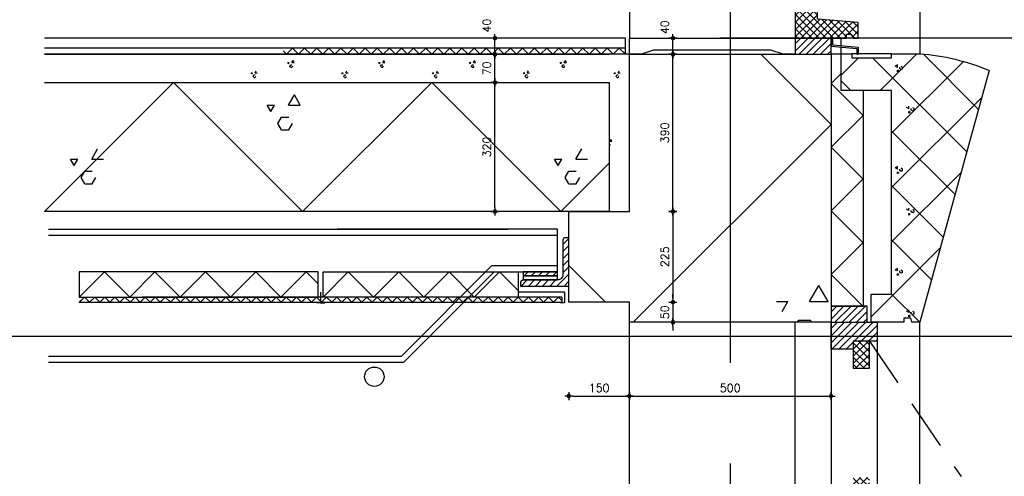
# Model space of a CAD drawing. Extents: x -152209 to 159908, y 32091 to 111955.
# Tile 50 of 59: x 127066 to 129507, y 59622 to 60756. Entities that reach past the tile are written whole.
import ezdxf
from ezdxf.enums import TextEntityAlignment as Align

# ---------------------------------------------------------------- set-up
doc = ezdxf.new("R2010")
doc.units = 0
doc.header["$LTSCALE"] = 1000
doc.header["$MEASUREMENT"] = 0
doc.header["$PDSIZE"] = 1
doc.linetypes.add('XDETV20$0$CENTER', pattern=[2, 1.25, -0.25, 0.25, -0.25])
doc.linetypes.add('XDETV20$0$HIDDEN2', pattern=[0.1875, 0.125, -0.0625])
doc.layers.get('0').update_dxf_attribs({"linetype": 'CONTINUOUS'})
doc.layers.get('DEFPOINTS').update_dxf_attribs({"linetype": 'CONTINUOUS'})
for name, color, linetype in [('BIB', 7, 'CONTINUOUS'), ('STEEN-AZ', 3, 'CONTINUOUS'), ('XDETV20$0$ALGEM-ARC', 15, 'CONTINUOUS'), ('XDETV20$0$ALUM-AZ', 15, 'CONTINUOUS'), ('XDETV20$0$ALUM-DRS', 4, 'CONTINUOUS'), ('XDETV20$0$BETON-ARC', 15, 'CONTINUOUS'), ('XDETV20$0$BETON-AZ', 3, 'CONTINUOUS'), ('XDETV20$0$BETON-DRS', 7, 'CONTINUOUS'), ('XDETV20$0$BIB', 7, 'CONTINUOUS'), ('XDETV20$0$DIMMTP', 1, 'CONTINUOUS'), ('XDETV20$0$HOUT-ARC', 15, 'CONTINUOUS'), ('XDETV20$0$HOUT-DRS', 4, 'CONTINUOUS'), ('XDETV20$0$ISOL-ALG', 3, 'CONTINUOUS'), ('XDETV20$0$ISOL-ARC', 15, 'CONTINUOUS'), ('XDETV20$0$KUNST-DRS', 4, 'CONTINUOUS'), ('XDETV20$0$STAAL-ARC', 15, 'CONTINUOUS'), ('XDETV20$0$STAAL-AZ', 3, 'CONTINUOUS'), ('XDETV20$0$STAAL-DRS', 4, 'CONTINUOUS'), ('XDETV20$0$STEEN-AZ', 3, 'CONTINUOUS'), ('XDETV20$0$STEEN-DRS', 7, 'CONTINUOUS'), ('XDETV20$0$STRAMIEN', 1, 'XDETV20$0$CENTER')]:
    doc.layers.add(name, color=color, linetype=linetype)
doc.styles.get("Standard").update_dxf_attribs({"font": 'simplex'})
doc.styles.add('XDETV20$0$STANDARD', font='simplex')
doc.dimstyles.get("Standard").update_dxf_attribs({"dimtxt": 0.18, "dimasz": 0.18, "dimexe": 0.18, "dimexo": 0.0625, "dimgap": 0.09, "dimtad": 0, "dimtih": 1, "dimtoh": 1, "dimdec": 4, "dimzin": 0, "dimdsep": 46, "dimtxsty": 'Standard', "dimcen": 0.09, "dimadec": 0, "dimazin": 0, "dimtfac": 1, "dimtdec": 4, "dimtofl": 0, "dimtmove": 0, "dimatfit": 3, "dimfxl": 0, "dimtolj": 1, "dimtzin": 0, "dimarcsym": 0})

# ---------------------------------------------------------------- blocks, each defined once
blk = doc.blocks.new('*X305')
at = {"color": 0}
for p, q in [((2482.2, 5841), (2528.1, 5886.9)), ((2482.2, 5858.6), (2510.5, 5886.9)), ((2482.2, 5876.3), (2492.8, 5886.9)), ((2559.3, 5819.9), (2492.3, 5886.9)), ((2577, 5819.9), (2510, 5886.9)), ((2537.2, 5877.4), (2527.7, 5886.9)), ((2541.6, 5819.9), (2482.2, 5879.3)), ((2482.2, 5823.3), (2537.2, 5878.3)), ((2524, 5819.9), (2482.2, 5861.7)), ((2496.5, 5819.9), (2543.1, 5866.5)), ((2514.2, 5819.9), (2559.5, 5865.2)), ((2531.8, 5819.9), (2575.9, 5864)), ((2594.7, 5819.9), (2548.5, 5866)), ((2549.5, 5819.9), (2592.4, 5862.7)), ((2567.2, 5819.9), (2608.8, 5861.5)), ((2609.2, 5823), (2567.6, 5864.6)), ((2584.9, 5819.9), (2625.3, 5860.3)), ((2630, 5819.9), (2586.8, 5863.2)), ((2638.2, 5829.4), (2605.9, 5861.7)), ((2638.2, 5847.1), (2625, 5860.3)), ((2506.3, 5819.9), (2482.2, 5844)), ((2612.4, 5829.7), (2638.2, 5855.5)), ((2624, 5823.7), (2638.2, 5837.9)), ((2488.6, 5819.9), (2482.2, 5826.3)), ((2602.6, 5819.9), (2609.2, 5826.5)), ((2637.9, 5819.9), (2638.2, 5820.2))]:
    blk.add_line(p, q, dxfattribs=at)
blk = doc.blocks.new('*X304')
at = {"color": 0}
for p, q in [((2482.2, 5787.9), (2514.2, 5819.9)), ((2482.2, 5805.6), (2496.5, 5819.9)), ((2491.8, 5779.9), (2531.8, 5819.9)), ((2509.5, 5779.9), (2549.5, 5819.9)), ((2527.2, 5779.9), (2567.2, 5819.9)), ((2544.9, 5779.9), (2571.4, 5806.4)), ((2562.6, 5779.9), (2571.4, 5788.8))]:
    blk.add_line(p, q, dxfattribs=at)
blk = doc.blocks.new('*X303')
at = {"color": 0}
for p, q in [((2571.2, 5063.7), (2622.3, 5114.9)), ((2571.2, 5081.4), (2604.7, 5114.9)), ((2571.2, 5099.1), (2587, 5114.9)), ((2573, 5047.9), (2640, 5114.9)), ((2590.7, 5047.9), (2657.7, 5114.9)), ((2628.4, 5067.9), (2675.4, 5114.9)), ((2646.1, 5067.9), (2685.2, 5107)), ((2663.7, 5067.9), (2685.2, 5089.4)), ((2608.4, 5047.9), (2626.2, 5065.7)), ((2681.4, 5067.9), (2685.2, 5071.7)), ((2626.1, 5047.9), (2626.2, 5048))]:
    blk.add_line(p, q, dxfattribs=at)
blk = doc.blocks.new('*X302')
at = {"color": 0}
for p, q in [((2626.2, 5030.4), (2663.7, 5067.9)), ((2626.2, 5048), (2646.1, 5067.9)), ((2626.2, 5065.7), (2628.4, 5067.9)), ((2666.2, 5023.6), (2626.2, 5063.6)), ((2626.2, 5012.7), (2666.2, 5052.7)), ((2666.2, 5041.3), (2639.6, 5067.9)), ((2666.2, 5058.9), (2657.2, 5067.9)), ((2666.2, 5005.9), (2626.2, 5045.9)), ((2653.5, 5000.9), (2626.2, 5028.2)), ((2632.1, 5000.9), (2666.2, 5035)), ((2635.9, 5000.9), (2626.2, 5010.6)), ((2649.8, 5000.9), (2666.2, 5017.3)), ((2626.2, 4729.8), (2626.3, 4729.9)), ((2626.2, 4712.2), (2643.9, 4729.9)), ((2626.2, 4694.5), (2661.6, 4729.9)), ((2666.2, 4687.7), (2626.2, 4727.7)), ((2626.2, 4676.8), (2666.2, 4716.8)), ((2666.2, 4705.4), (2641.7, 4729.9)), ((2666.2, 4723.1), (2659.4, 4729.9)), ((2666.2, 4670), (2626.2, 4710)), ((2655.7, 4662.9), (2626.2, 4692.4)), ((2630, 4662.9), (2666.2, 4699.1)), ((2571.2, 4674.8), (2574.3, 4677.9)), ((2571.2, 4657.2), (2591.9, 4677.9)), ((2571.2, 4639.5), (2609.6, 4677.9)), ((2622, 4625.9), (2571.2, 4676.6)), ((2654.6, 4610.9), (2587.6, 4677.9)), ((2593, 4625.9), (2630, 4662.9)), ((2672.3, 4610.9), (2605.3, 4677.9)), ((2610.6, 4625.9), (2647.6, 4662.9)), ((2626.2, 4674.7), (2623, 4677.9)), ((2638, 4662.9), (2626.2, 4674.7)), ((2628.3, 4625.9), (2665.3, 4662.9)), ((2631, 4610.9), (2683, 4662.9)), ((2685.2, 4615.7), (2638, 4662.9)), ((2647.6, 4662.9), (2666.2, 4681.5)), ((2685.2, 4633.4), (2655.7, 4662.9)), ((2665.3, 4662.9), (2666.2, 4663.8)), ((2685.2, 4651), (2673.3, 4662.9)), ((2604.3, 4625.9), (2571.2, 4659)), ((2586.6, 4625.9), (2571.2, 4641.3)), ((2648.7, 4610.9), (2685.2, 4647.4)), ((2571.2, 4621.8), (2575.3, 4625.9)), ((2637, 4610.9), (2630.2, 4617.6)), ((2666.3, 4610.9), (2685.2, 4629.7)), ((2684, 4610.9), (2685.2, 4612.1))]:
    blk.add_line(p, q, dxfattribs=at)
blk = doc.blocks.new('*X299')
at = {"color": 0}
for p, q in [((2571.2, 607.1), (2596.2, 632.1)), ((2651.2, 527.1), (2571.2, 607.1)), ((2571.2, 449.3), (2651.2, 529.3)), ((2651.2, 369.3), (2571.2, 449.3)), ((2571.2, 291.5), (2651.2, 371.5)), ((2651.2, 211.6), (2571.2, 291.5)), ((2571.2, 133.8), (2651.2, 213.8)), ((2650.1, 54.9), (2571.2, 133.8)), ((2650.1, 54.9), (2651.2, 56))]:
    blk.add_line(p, q, dxfattribs=at)
blk = doc.blocks.new('XDETV20$0$DIMBWK')
for points in [[(-1, 0), (1, 0)], [(0, -1), (0, 1)]]:
    blk.add_lwpolyline(points)
blk.add_lwpolyline([(-0.22, 0.37), (-0.43, 0), (-0.22, -0.37), (0.22, -0.37), (0.43, 0), (0.22, 0.37)], close=True)
blk = doc.blocks.new('*D285')
at = {"color": 1, "linetype": 'ByBlock'}
blk.add_line((1807.2, 279.9), (1807.2, 579.9), dxfattribs=at)
at = {"layer": 'DEFPOINTS', "color": 0, "linetype": 'ByBlock'}
for p in [(1807, 589.9), (1807.2, 589.9), (1794.9, 269.9)]:
    blk.add_point(p, dxfattribs=at)
at = {"color": 1, "linetype": 'ByBlock', "xscale": 10, "yscale": 10, "zscale": 10}
for p, rotation in [((1807.2, 589.9), 90), ((1807.2, 269.9), 270)]:
    blk.add_blockref('XDETV20$0$DIMBWK', p, dxfattribs=dict(at, rotation=rotation))
at = {"color": 3, "linetype": 'ByBlock', "style": 'XDETV20$0$STANDARD'}
blk.add_text('320', height=20, rotation=90, dxfattribs=at).set_placement((1787.2, 429.9), align=Align.MIDDLE_CENTER)
blk = doc.blocks.new('*X287')
at = {"color": 0}
for p, q in [((621.2, 269.9), (941.2, 589.9)), ((1261.2, 269.9), (941.2, 589.9)), ((1261.2, 269.9), (1581.2, 589.9)), ((1901.2, 269.9), (1581.2, 589.9)), ((1226, 533.9), (1240.7, 559.4)), ((1255.4, 533.9), (1240.7, 559.4)), ((1173.2, 533.9), (1191.6, 533.9)), ((1182.4, 518), (1173.2, 533.9)), ((1182.4, 518), (1191.6, 533.9)), ((1226, 533.9), (1255.4, 533.9)), ((1199.6, 488.2), (1208.8, 504.1)), ((1208.8, 472.3), (1199.6, 488.2)), ((1208.8, 504.1), (1227.2, 504.1)), ((1227.2, 472.3), (1236.3, 488.2)), ((1208.8, 472.3), (1227.2, 472.3)), ((738.3, 399.8), (753, 425.3)), ((1938.3, 399.8), (1953, 425.3)), ((685.5, 399.8), (703.9, 399.8)), ((694.7, 383.9), (685.5, 399.8)), ((694.7, 383.9), (703.9, 399.8)), ((738.3, 399.8), (767.7, 399.8)), ((1885.5, 399.8), (1903.9, 399.8)), ((1894.7, 383.9), (1885.5, 399.8)), ((1894.7, 383.9), (1903.9, 399.8)), ((1938.3, 399.8), (1967.7, 399.8)), ((711.9, 354.1), (721.1, 370)), ((721.1, 370), (739.4, 370)), ((1901.2, 269.9), (2021.2, 389.9)), ((1911.9, 354.1), (1921.1, 370)), ((1921.1, 370), (1939.4, 370)), ((721.1, 338.2), (711.9, 354.1)), ((739.4, 338.2), (748.6, 354.1)), ((1921.1, 338.2), (1911.9, 354.1)), ((1939.4, 338.2), (1948.6, 354.1)), ((721.1, 338.2), (739.4, 338.2)), ((1921.1, 338.2), (1939.4, 338.2))]:
    blk.add_line(p, q, dxfattribs=at)
blk = doc.blocks.new('*D293')
at = {"color": 1, "linetype": 'ByBlock'}
blk.add_line((1931.2, -168.2), (2061.2, -168.2), dxfattribs=at)
at = {"layer": 'DEFPOINTS', "color": 0, "linetype": 'ByBlock'}
for p in [(1921.2, 183.6), (2071.2, 142.6), (2071.2, -168.2)]:
    blk.add_point(p, dxfattribs=at)
at = {"color": 1, "linetype": 'ByBlock', "xscale": 10, "yscale": 10, "zscale": 10, "rotation": 180}
blk.add_blockref('XDETV20$0$DIMBWK', (1921.2, -168.2), dxfattribs=at)
at = {"color": 1, "linetype": 'ByBlock', "xscale": 10, "yscale": 10, "zscale": 10}
blk.add_blockref('XDETV20$0$DIMBWK', (2071.2, -168.2), dxfattribs=at)
at = {"color": 3, "linetype": 'ByBlock', "style": 'XDETV20$0$STANDARD'}
blk.add_text('150', height=20, dxfattribs=at).set_placement((1996.2, -148.2), align=Align.MIDDLE_CENTER)
blk = doc.blocks.new('*D294')
at = {"color": 1, "linetype": 'ByBlock'}
blk.add_line((2081.2, -168.2), (2561.2, -168.2), dxfattribs=at)
at = {"layer": 'DEFPOINTS', "color": 0, "linetype": 'ByBlock'}
for p in [(2071.2, 142.6), (2571.2, 136.7), (2571.2, -168.2)]:
    blk.add_point(p, dxfattribs=at)
at = {"color": 1, "linetype": 'ByBlock', "xscale": 10, "yscale": 10, "zscale": 10, "rotation": 180}
blk.add_blockref('XDETV20$0$DIMBWK', (2071.2, -168.2), dxfattribs=at)
at = {"color": 1, "linetype": 'ByBlock', "xscale": 10, "yscale": 10, "zscale": 10}
blk.add_blockref('XDETV20$0$DIMBWK', (2571.2, -168.2), dxfattribs=at)
at = {"color": 3, "linetype": 'ByBlock', "style": 'XDETV20$0$STANDARD'}
blk.add_text('500', height=20, dxfattribs=at).set_placement((2321.2, -148.2), align=Align.MIDDLE_CENTER)
blk = doc.blocks.new('*D292')
at = {"color": 1, "linetype": 'ByBlock'}
blk.add_line((2464.5, 279.9), (2464.5, 74.9), dxfattribs=at)
at = {"layer": 'DEFPOINTS', "color": 0, "linetype": 'ByBlock'}
for p in [(2039.7, 289.9), (1976.2, 64.9), (2464.5, 64.9)]:
    blk.add_point(p, dxfattribs=at)
at = {"color": 1, "linetype": 'ByBlock', "xscale": 10, "yscale": 10, "zscale": 10}
for p, rotation in [((2464.5, 289.9), 90), ((2464.5, 64.9), 270)]:
    blk.add_blockref('XDETV20$0$DIMBWK', p, dxfattribs=dict(at, rotation=rotation))
at = {"color": 3, "linetype": 'ByBlock', "style": 'XDETV20$0$STANDARD'}
blk.add_text('225', height=20, rotation=90, dxfattribs=at).set_placement((2444.5, 177.4), align=Align.MIDDLE_CENTER)
blk = doc.blocks.new('*D297')
at = {"color": 1, "linetype": 'ByBlock'}
for p, q in [((2179, 74.9), (2179, 84.9)), ((2179, 64.9), (2179, 14.9)), ((2179, 4.9), (2179, -5.1))]:
    blk.add_line(p, q, dxfattribs=at)
at = {"layer": 'DEFPOINTS', "color": 0, "linetype": 'ByBlock'}
for p in [(1690.7, 64.9), (2100.9, 14.9), (2179, 14.9)]:
    blk.add_point(p, dxfattribs=at)
at = {"color": 1, "linetype": 'ByBlock', "xscale": 10, "yscale": 10, "zscale": 10}
for p, rotation in [((2179, 64.9), 270), ((2179, 14.9), 90)]:
    blk.add_blockref('XDETV20$0$DIMBWK', p, dxfattribs=dict(at, rotation=rotation))
at = {"color": 3, "linetype": 'ByBlock', "style": 'XDETV20$0$STANDARD'}
blk.add_text('50', height=20, rotation=90, dxfattribs=at).set_placement((2159, 39.9), align=Align.MIDDLE_CENTER)
blk = doc.blocks.new('*X288')
at = {"color": 0}
for p, q in [((1224.7, 639.4), (1228.1, 639.4)), ((1226.4, 636.4), (1224.7, 639.4)), ((1226.4, 636.4), (1228.1, 639.4)), ((1234.6, 639.4), (1237.3, 644.2)), ((1234.6, 639.4), (1240.1, 639.4)), ((1240.1, 639.4), (1237.3, 644.2)), ((1449.7, 639.4), (1453.1, 639.4)), ((1451.4, 636.4), (1449.7, 639.4)), ((1451.4, 636.4), (1453.1, 639.4)), ((1459.6, 639.4), (1462.3, 644.2)), ((1459.6, 639.4), (1465.1, 639.4)), ((1465.1, 639.4), (1462.3, 644.2)), ((1674.7, 639.4), (1678.1, 639.4)), ((1676.4, 636.4), (1674.7, 639.4)), ((1676.4, 636.4), (1678.1, 639.4)), ((1684.6, 639.4), (1687.3, 644.2)), ((1684.6, 639.4), (1690.1, 639.4)), ((1690.1, 639.4), (1687.3, 644.2)), ((1899.7, 639.4), (1903.1, 639.4)), ((1901.4, 636.4), (1899.7, 639.4)), ((1901.4, 636.4), (1903.1, 639.4)), ((1909.6, 639.4), (1912.3, 644.2)), ((1909.6, 639.4), (1915.1, 639.4)), ((1915.1, 639.4), (1912.3, 644.2)), ((1133.2, 614.3), (1136.7, 614.3)), ((1135, 611.3), (1133.2, 614.3)), ((1135, 611.3), (1136.7, 614.3)), ((1143.1, 614.3), (1145.9, 619)), ((1143.1, 614.3), (1148.7, 614.3)), ((1229.6, 630.8), (1231.4, 633.8)), ((1231.4, 627.8), (1229.6, 630.8)), ((1231.4, 633.8), (1234.8, 633.8)), ((1231.4, 627.8), (1234.8, 627.8)), ((1234.8, 627.8), (1236.5, 630.8)), ((1358.2, 614.3), (1361.7, 614.3)), ((1360, 611.3), (1358.2, 614.3)), ((1360, 611.3), (1361.7, 614.3)), ((1368.1, 614.3), (1370.9, 619)), ((1368.1, 614.3), (1373.7, 614.3)), ((1454.6, 630.8), (1456.4, 633.8)), ((1456.4, 627.8), (1454.6, 630.8)), ((1456.4, 633.8), (1459.8, 633.8)), ((1456.4, 627.8), (1459.8, 627.8)), ((1459.8, 627.8), (1461.5, 630.8)), ((1583.2, 614.3), (1586.7, 614.3)), ((1585, 611.3), (1583.2, 614.3)), ((1585, 611.3), (1586.7, 614.3)), ((1593.1, 614.3), (1595.9, 619)), ((1593.1, 614.3), (1598.7, 614.3)), ((1679.6, 630.8), (1681.4, 633.8)), ((1681.4, 627.8), (1679.6, 630.8)), ((1681.4, 633.8), (1684.8, 633.8)), ((1681.4, 627.8), (1684.8, 627.8)), ((1684.8, 627.8), (1686.5, 630.8)), ((1808.2, 614.3), (1811.7, 614.3)), ((1810, 611.3), (1808.2, 614.3)), ((1810, 611.3), (1811.7, 614.3)), ((1818.1, 614.3), (1820.9, 619)), ((1818.1, 614.3), (1823.7, 614.3)), ((1904.6, 630.8), (1906.4, 633.8)), ((1906.4, 627.8), (1904.6, 630.8)), ((1906.4, 633.8), (1909.8, 633.8)), ((1906.4, 627.8), (1909.8, 627.8)), ((1909.8, 627.8), (1911.5, 630.8)), ((2033.2, 614.3), (2036.7, 614.3)), ((2035, 611.3), (2033.2, 614.3)), ((2035, 611.3), (2036.7, 614.3)), ((2043.1, 614.3), (2045.9, 619)), ((2043.1, 614.3), (2048.7, 614.3)), ((1138.2, 605.7), (1139.9, 608.7)), ((1139.9, 602.7), (1138.2, 605.7)), ((1139.9, 608.7), (1143.4, 608.7)), ((1139.9, 602.7), (1143.4, 602.7)), ((1143.4, 602.7), (1145.1, 605.7)), ((1363.2, 605.7), (1364.9, 608.7)), ((1364.9, 602.7), (1363.2, 605.7)), ((1364.9, 608.7), (1368.4, 608.7)), ((1364.9, 602.7), (1368.4, 602.7)), ((1368.4, 602.7), (1370.1, 605.7)), ((1588.2, 605.7), (1589.9, 608.7)), ((1589.9, 602.7), (1588.2, 605.7)), ((1589.9, 608.7), (1593.4, 608.7)), ((1589.9, 602.7), (1593.4, 602.7)), ((1593.4, 602.7), (1595.1, 605.7)), ((1813.2, 605.7), (1814.9, 608.7)), ((1814.9, 602.7), (1813.2, 605.7)), ((1814.9, 608.7), (1818.4, 608.7)), ((1814.9, 602.7), (1818.4, 602.7)), ((1818.4, 602.7), (1820.1, 605.7)), ((2038.2, 605.7), (2039.9, 608.7)), ((2039.9, 602.7), (2038.2, 605.7)), ((2039.9, 608.7), (2043.4, 608.7)), ((2039.9, 602.7), (2043.4, 602.7)), ((2043.4, 602.7), (2045.1, 605.7)), ((2022.1, 444.5), (2024.8, 449.3)), ((2022.1, 444.5), (2027.6, 444.5)), ((2027.6, 444.5), (2024.8, 449.3)), ((2021.2, 439), (2022.3, 439)), ((2021.2, 433), (2022.3, 433)), ((2022.3, 433), (2024, 436))]:
    blk.add_line(p, q, dxfattribs=at)
blk = doc.blocks.new('*X289')
at = {"color": 0}
for p, q in [((0, 0), (15, 15)), ((30, 0), (15, 15)), ((30, 0), (45, 15)), ((60, 0), (45, 15)), ((60, 0), (75, 15)), ((90, 0), (75, 15)), ((90, 0), (105, 15)), ((120, 0), (105, 15)), ((120, 0), (135, 15)), ((150, 0), (135, 15)), ((150, 0), (165, 15)), ((180, 0), (165, 15)), ((180, 0), (195, 15)), ((210, 0), (195, 15)), ((210, 0), (225, 15)), ((240, 0), (225, 15)), ((240, 0), (255, 15)), ((270, 0), (255, 15)), ((270, 0), (285, 15)), ((300, 0), (285, 15)), ((300, 0), (315, 15)), ((330, 0), (315, 15)), ((330, 0), (345, 15)), ((360, 0), (345, 15)), ((360, 0), (375, 15)), ((390, 0), (375, 15)), ((390, 0), (405, 15)), ((420, 0), (405, 15)), ((420, 0), (435, 15)), ((450, 0), (435, 15)), ((450, 0), (465, 15)), ((480, 0), (465, 15)), ((480, 0), (495, 15)), ((510, 0), (495, 15)), ((510, 0), (525, 15)), ((540, 0), (525, 15)), ((540, 0), (555, 15)), ((570, 0), (555, 15)), ((570, 0), (585, 15)), ((600, 0), (585, 15)), ((600, 0), (615, 15)), ((630, 0), (615, 15)), ((630, 0), (645, 15)), ((660, 0), (645, 15)), ((660, 0), (675, 15)), ((690, 0), (675, 15)), ((690, 0), (705, 15)), ((720, 0), (705, 15)), ((720, 0), (735, 15)), ((750, 0), (735, 15)), ((750, 0), (765, 15)), ((780, 0), (765, 15)), ((780, 0), (795, 15)), ((810, 0), (795, 15)), ((810, 0), (825, 15)), ((840, 0), (825, 15)), ((840, 0), (848.6, 8.6))]:
    blk.add_line(p, q, dxfattribs=at)
blk = doc.blocks.new('*D290')
at = {"color": 1, "linetype": 'ByBlock'}
blk.add_line((1807.2, 619.9), (1807.2, 669.9), dxfattribs=at)
at = {"layer": 'DEFPOINTS', "color": 0, "linetype": 'ByBlock'}
for p in [(1776.3, 679.9), (1807.2, 679.9), (1775.5, 609.9)]:
    blk.add_point(p, dxfattribs=at)
at = {"color": 1, "linetype": 'ByBlock', "xscale": 10, "yscale": 10, "zscale": 10}
for p, rotation in [((1807.2, 679.9), 90), ((1807.2, 609.9), 270)]:
    blk.add_blockref('XDETV20$0$DIMBWK', p, dxfattribs=dict(at, rotation=rotation))
at = {"color": 3, "linetype": 'ByBlock', "style": 'XDETV20$0$STANDARD'}
blk.add_text('70', height=20, rotation=90, dxfattribs=at).set_placement((1787.2, 644.9), align=Align.MIDDLE_CENTER)
blk = doc.blocks.new('*D291')
at = {"color": 1, "linetype": 'ByBlock'}
blk.add_line((1807.2, 689.9), (1807.2, 709.9), dxfattribs=at)
at = {"layer": 'DEFPOINTS', "color": 0, "linetype": 'ByBlock'}
for p in [(1782.6, 719.9), (1807.2, 719.9), (1776.3, 679.9)]:
    blk.add_point(p, dxfattribs=at)
at = {"color": 1, "linetype": 'ByBlock', "xscale": 10, "yscale": 10, "zscale": 10}
for p, rotation in [((1807.2, 719.9), 90), ((1807.2, 679.9), 270)]:
    blk.add_blockref('XDETV20$0$DIMBWK', p, dxfattribs=dict(at, rotation=rotation))
at = {"color": 3, "linetype": 'ByBlock', "style": 'XDETV20$0$STANDARD'}
blk.add_text('40', height=20, rotation=90, dxfattribs=at).set_placement((1787.2, 751), align=Align.MIDDLE_CENTER)
blk = doc.blocks.new('*D295')
at = {"color": 1, "linetype": 'ByBlock'}
blk.add_line((2179, 299.9), (2179, 669.9), dxfattribs=at)
at = {"layer": 'DEFPOINTS', "color": 0, "linetype": 'ByBlock'}
for p in [(2172, 679.9), (2179, 679.9), (2036.6, 289.9)]:
    blk.add_point(p, dxfattribs=at)
at = {"color": 1, "linetype": 'ByBlock', "xscale": 10, "yscale": 10, "zscale": 10}
for p, rotation in [((2179, 679.9), 90), ((2179, 289.9), 270)]:
    blk.add_blockref('XDETV20$0$DIMBWK', p, dxfattribs=dict(at, rotation=rotation))
at = {"color": 3, "linetype": 'ByBlock', "style": 'XDETV20$0$STANDARD'}
blk.add_text('390', height=20, rotation=90, dxfattribs=at).set_placement((2159, 484.9), align=Align.MIDDLE_CENTER)
blk = doc.blocks.new('*D296')
at = {"color": 1, "linetype": 'ByBlock'}
blk.add_line((2179, 689.9), (2179, 709.9), dxfattribs=at)
at = {"layer": 'DEFPOINTS', "color": 0, "linetype": 'ByBlock'}
for p in [(2157.4, 719.9), (2179, 719.9), (2172, 679.9)]:
    blk.add_point(p, dxfattribs=at)
at = {"color": 1, "linetype": 'ByBlock', "xscale": 10, "yscale": 10, "zscale": 10}
for p, rotation in [((2179, 719.9), 90), ((2179, 679.9), 270)]:
    blk.add_blockref('XDETV20$0$DIMBWK', p, dxfattribs=dict(at, rotation=rotation))
at = {"color": 3, "linetype": 'ByBlock', "style": 'XDETV20$0$STANDARD'}
blk.add_text('40', height=20, rotation=90, dxfattribs=at).set_placement((2159, 747.2), align=Align.MIDDLE_CENTER)
blk = doc.blocks.new('*X298')
at = {"color": 0}
for p, q in [((2571.2, 505.8), (2397.1, 679.9)), ((2080.3, 14.9), (2571.2, 505.8)), ((2012.1, 64.9), (1921.2, 155.8)), ((2518.1, 66.7), (2541.1, 106.5)), ((2564.1, 66.7), (2541.1, 106.5)), ((2435.6, 66.7), (2464.4, 66.7)), ((2450, 41.8), (2464.4, 66.7)), ((2518.1, 66.7), (2564.1, 66.7)), ((2488.2, 14.9), (2491.2, 20.1)), ((2491.2, 20.1), (2520, 20.1)), ((2523, 14.9), (2520, 20.1))]:
    blk.add_line(p, q, dxfattribs=at)
blk = doc.blocks.new('XDETV20$0$12012015')
at = {"layer": 'XDETV20$0$STAAL-DRS', "linetype": 'ByBlock'}
blk.add_lwpolyline([(0, 0), (120, 0), (120, 8.5, 0.414214), (113.5, 15), (28, 15, -0.414214), (15, 28), (15, 113.5, 0.355836), (6.5, 120), (0, 120)], format="xyb", close=True, dxfattribs=at)
blk = doc.blocks.new('*X308')
at = {"color": 0}
for p, q in [((1896.2, 5308), (1911.2, 5323)), ((1896.2, 5290.3), (1911.2, 5305.3)), ((1896.2, 5272.6), (1911.2, 5287.6)), ((1896.2, 5255), (1911.2, 5270)), ((1896.2, 5237.3), (1911.2, 5252.3)), ((1800.4, 5229.9), (1810.4, 5239.9)), ((1818.1, 5229.9), (1828.1, 5239.9)), ((1835.8, 5229.9), (1845.8, 5239.9)), ((1853.5, 5229.9), (1863.5, 5239.9)), ((1871.1, 5229.9), (1881.1, 5239.9)), ((1881.5, 5204.9), (1911.2, 5234.6)), ((1793.1, 5204.9), (1808.1, 5219.9)), ((1810.8, 5204.9), (1825.8, 5219.9)), ((1828.5, 5204.9), (1843.5, 5219.9)), ((1846.1, 5204.9), (1861.1, 5219.9)), ((1863.8, 5204.9), (1878.8, 5219.9)), ((1899.2, 5204.9), (1911.2, 5216.9))]:
    blk.add_line(p, q, dxfattribs=at)
blk = doc.blocks.new('*X309')
at = {"color": 0}
for p, q in [((-452.9, -474.2), (-423.3, -444.6)), ((-360.8, -507.1), (-423.3, -444.6)), ((-360.8, -507.1), (-298.3, -444.6)), ((-235.8, -507.1), (-298.3, -444.6)), ((-235.8, -507.1), (-173.3, -444.6)), ((-110.8, -507.1), (-173.3, -444.6)), ((-110.8, -507.1), (-48.3, -444.6)), ((14.2, -507.1), (-48.3, -444.6)), ((14.2, -507.1), (76.7, -444.6)), ((139.2, -507.1), (76.7, -444.6))]:
    blk.add_line(p, q, dxfattribs=at)
blk = doc.blocks.new('*X310')
at = {"color": 0}
blk.add_line((57924, 53699.3), (57936.5, 53711.8), dxfattribs=at)
blk = doc.blocks.new('*X311')
at = {"color": 0}
for p, q in [((57924.7, 53699.3), (57924, 53700)), ((57924.7, 53699.3), (57937.2, 53711.8)), ((57949.7, 53699.3), (57937.2, 53711.8)), ((57949.7, 53699.3), (57962.2, 53711.8)), ((57974.7, 53699.3), (57962.2, 53711.8)), ((57974.7, 53699.3), (57987.2, 53711.8)), ((57999.7, 53699.3), (57987.2, 53711.8)), ((57999.7, 53699.3), (58012.2, 53711.8)), ((58024.7, 53699.3), (58012.2, 53711.8)), ((58024.7, 53699.3), (58037.2, 53711.8)), ((58049.7, 53699.3), (58037.2, 53711.8)), ((58049.7, 53699.3), (58062.2, 53711.8)), ((58074.7, 53699.3), (58062.2, 53711.8)), ((58074.7, 53699.3), (58087.2, 53711.8)), ((58099.7, 53699.3), (58087.2, 53711.8)), ((58099.7, 53699.3), (58112.2, 53711.8)), ((58124.7, 53699.3), (58112.2, 53711.8)), ((58124.7, 53699.3), (58137.2, 53711.8)), ((58149.7, 53699.3), (58137.2, 53711.8)), ((58149.7, 53699.3), (58162.2, 53711.8)), ((58174.7, 53699.3), (58162.2, 53711.8)), ((58174.7, 53699.3), (58187.2, 53711.8)), ((58199.7, 53699.3), (58187.2, 53711.8)), ((58199.7, 53699.3), (58212.2, 53711.8)), ((58224.7, 53699.3), (58212.2, 53711.8)), ((58224.7, 53699.3), (58237.2, 53711.8)), ((58249.7, 53699.3), (58237.2, 53711.8)), ((58249.7, 53699.3), (58262.2, 53711.8)), ((58274.7, 53699.3), (58262.2, 53711.8)), ((58274.7, 53699.3), (58287.2, 53711.8)), ((58299.7, 53699.3), (58287.2, 53711.8)), ((58299.7, 53699.3), (58312.2, 53711.8)), ((58324.7, 53699.3), (58312.2, 53711.8)), ((58324.7, 53699.3), (58337.2, 53711.8)), ((58349.7, 53699.3), (58337.2, 53711.8)), ((58349.7, 53699.3), (58362.2, 53711.8)), ((58374.7, 53699.3), (58362.2, 53711.8)), ((58374.7, 53699.3), (58387.2, 53711.8)), ((58399.7, 53699.3), (58387.2, 53711.8)), ((58399.7, 53699.3), (58412.2, 53711.8)), ((58424.7, 53699.3), (58412.2, 53711.8)), ((58424.7, 53699.3), (58437.2, 53711.8)), ((58449.7, 53699.3), (58437.2, 53711.8)), ((58449.7, 53699.3), (58462.2, 53711.8)), ((58474.7, 53699.3), (58462.2, 53711.8)), ((58474.7, 53699.3), (58487.2, 53711.8)), ((58499.7, 53699.3), (58487.2, 53711.8)), ((58499.7, 53699.3), (58512.2, 53711.8)), ((58524.7, 53699.3), (58512.2, 53711.8)), ((58524.7, 53699.3), (58537.2, 53711.8)), ((58549.7, 53699.3), (58537.2, 53711.8)), ((58549.7, 53699.3), (58562.2, 53711.8)), ((58574.7, 53699.3), (58562.2, 53711.8)), ((58574.7, 53699.3), (58587.2, 53711.8)), ((58599.7, 53699.3), (58587.2, 53711.8)), ((58599.7, 53699.3), (58612.2, 53711.8)), ((58624.7, 53699.3), (58612.2, 53711.8)), ((58624.7, 53699.3), (58637.2, 53711.8)), ((58649.7, 53699.3), (58637.2, 53711.8)), ((58649.7, 53699.3), (58662.2, 53711.8)), ((58674.7, 53699.3), (58662.2, 53711.8)), ((58674.7, 53699.3), (58687.2, 53711.8)), ((58699.7, 53699.3), (58687.2, 53711.8)), ((58699.7, 53699.3), (58712.2, 53711.8)), ((58724.7, 53699.3), (58712.2, 53711.8)), ((58724.7, 53699.3), (58737.2, 53711.8)), ((58749.7, 53699.3), (58737.2, 53711.8)), ((58749.7, 53699.3), (58762.2, 53711.8)), ((58774.7, 53699.3), (58762.2, 53711.8)), ((58774.7, 53699.3), (58787.2, 53711.8)), ((58799.7, 53699.3), (58787.2, 53711.8)), ((58799.7, 53699.3), (58812.2, 53711.8)), ((58824.7, 53699.3), (58812.2, 53711.8)), ((58824.7, 53699.3), (58837.2, 53711.8)), ((58849.7, 53699.3), (58837.2, 53711.8)), ((58849.7, 53699.3), (58862.2, 53711.8)), ((58874.7, 53699.3), (58862.2, 53711.8)), ((58874.7, 53699.3), (58887.2, 53711.8)), ((58899.7, 53699.3), (58887.2, 53711.8)), ((58899.7, 53699.3), (58912.2, 53711.8)), ((58924.7, 53699.3), (58912.2, 53711.8)), ((58924.7, 53699.3), (58937.2, 53711.8)), ((58949.7, 53699.3), (58937.2, 53711.8)), ((58949.7, 53699.3), (58962.2, 53711.8)), ((58974.7, 53699.3), (58962.2, 53711.8)), ((58974.7, 53699.3), (58987.2, 53711.8)), ((58999.7, 53699.3), (58987.2, 53711.8)), ((58999.7, 53699.3), (59012.2, 53711.8)), ((59024.7, 53699.3), (59012.2, 53711.8)), ((59024.7, 53699.3), (59037.2, 53711.8)), ((59049.7, 53699.3), (59037.2, 53711.8)), ((59049.7, 53699.3), (59062.2, 53711.8)), ((59074.7, 53699.3), (59062.2, 53711.8)), ((59074.7, 53699.3), (59087.2, 53711.8)), ((59099.7, 53699.3), (59087.2, 53711.8)), ((59099.7, 53699.3), (59112.2, 53711.8)), ((59120.3, 53703.7), (59112.2, 53711.8))]:
    blk.add_line(p, q, dxfattribs=at)
blk = doc.blocks.new('*X312')
at = {"color": 0}
for p, q in [((1311.8, 5189.9), (1374.3, 5252.4)), ((1436.8, 5189.9), (1374.3, 5252.4)), ((1436.8, 5189.9), (1499.3, 5252.4)), ((1561.8, 5189.9), (1499.3, 5252.4)), ((1561.8, 5189.9), (1624.3, 5252.4)), ((1686.8, 5189.9), (1624.3, 5252.4)), ((1686.8, 5189.9), (1749.3, 5252.4)), ((1795.7, 5206), (1749.3, 5252.4))]:
    blk.add_line(p, q, dxfattribs=at)
blk = doc.blocks.new('*X313')
at = {"color": 0}
for p, q in [((2596.2, 5728.5), (2638.8, 5771.1)), ((2907.6, 5537.5), (2674, 5771.1)), ((2692.9, 5690.4), (2783.9, 5781.4)), ((2721.2, 5584), (2899.5, 5762.3)), ((2936.8, 5643.2), (2799.1, 5780.8)), ((2735.6, 5753.8), (2730.2, 5750.7)), ((2735.6, 5747.6), (2730.2, 5750.7)), ((2735.6, 5747.6), (2735.6, 5753.8)), ((2735.6, 5736.5), (2735.6, 5740.4)), ((2739, 5738.4), (2735.6, 5740.4)), ((2739, 5738.4), (2735.6, 5736.5)), ((2741.9, 5744), (2741.9, 5747.9)), ((2745.2, 5742.1), (2741.9, 5744)), ((2748.6, 5747.9), (2745.2, 5749.8)), ((2748.6, 5744), (2745.2, 5742.1)), ((2748.6, 5744), (2748.6, 5747.9)), ((2620, 5690.4), (2596.2, 5714.2)), ((2721.2, 5449.2), (2945, 5673)), ((2763.8, 5644.9), (2758.5, 5648)), ((2763.8, 5644.9), (2763.8, 5651.1)), ((2770.1, 5641.3), (2770.1, 5645.2)), ((2773.5, 5639.4), (2770.1, 5641.3)), ((2776.8, 5645.2), (2773.5, 5647.1)), ((2776.8, 5641.3), (2773.5, 5639.4)), ((2776.8, 5641.3), (2776.8, 5645.2)), ((2763.8, 5633.8), (2763.8, 5637.7)), ((2767.2, 5635.7), (2763.8, 5637.7)), ((2767.2, 5635.7), (2763.8, 5633.8)), ((2878.5, 5431.9), (2721.2, 5589.2)), ((2735.6, 5501.1), (2730.2, 5498)), ((2735.6, 5494.9), (2730.2, 5498)), ((2735.6, 5494.9), (2735.6, 5501.1)), ((2741.9, 5491.3), (2741.9, 5495.2)), ((2748.6, 5495.2), (2745.2, 5497.1)), ((2748.6, 5491.3), (2748.6, 5495.2)), ((2721.2, 5314.4), (2893.7, 5486.9)), ((2735.6, 5483.8), (2735.6, 5487.7)), ((2739, 5485.7), (2735.6, 5487.7)), ((2739, 5485.7), (2735.6, 5483.8)), ((2745.2, 5489.4), (2741.9, 5491.3)), ((2748.6, 5491.3), (2745.2, 5489.4)), ((2849.4, 5326.2), (2721.2, 5454.4)), ((2763.8, 5392.2), (2758.5, 5395.3)), ((2763.8, 5392.2), (2763.8, 5398.4)), ((2776.8, 5392.5), (2773.5, 5394.4)), ((2763.8, 5381.1), (2763.8, 5385)), ((2767.2, 5383), (2763.8, 5385)), ((2767.2, 5383), (2763.8, 5381.1)), ((2770.1, 5388.6), (2770.1, 5392.5)), ((2773.5, 5386.7), (2770.1, 5388.6)), ((2776.8, 5388.6), (2773.5, 5386.7)), ((2776.8, 5388.6), (2776.8, 5392.5)), ((2670.2, 5128.7), (2842.5, 5300.9)), ((2820.3, 5220.5), (2721.2, 5319.7)), ((2735.6, 5248.4), (2730.2, 5245.3)), ((2735.6, 5242.2), (2735.6, 5248.4)), ((2735.6, 5242.2), (2730.2, 5245.3)), ((2735.6, 5231.1), (2735.6, 5235)), ((2739, 5233.1), (2735.6, 5235)), ((2739, 5233.1), (2735.6, 5231.1)), ((2741.9, 5238.6), (2741.9, 5242.5)), ((2745.2, 5236.7), (2741.9, 5238.6)), ((2748.6, 5242.5), (2745.2, 5244.4)), ((2748.6, 5238.6), (2745.2, 5236.7)), ((2748.6, 5238.6), (2748.6, 5242.5)), ((2791.2, 5114.9), (2721.2, 5184.9)), ((2763.8, 5139.5), (2758.5, 5142.6)), ((2763.8, 5139.5), (2763.8, 5145.7)), ((2763.8, 5128.4), (2763.8, 5132.3)), ((2767.2, 5130.4), (2763.8, 5132.3)), ((2767.2, 5130.4), (2763.8, 5128.4)), ((2770.1, 5135.9), (2770.1, 5139.8)), ((2773.5, 5134), (2770.1, 5135.9)), ((2776.8, 5139.8), (2773.5, 5141.7)), ((2776.8, 5135.9), (2773.5, 5134)), ((2776.8, 5135.9), (2776.8, 5139.8))]:
    blk.add_line(p, q, dxfattribs=at)
blk = doc.blocks.new('XDETV20')
at = {"layer": 'XDETV20$0$ALGEM-ARC'}
for p, q in [((275, -18.65959), (275, 0)), ((275, -39.99991), (275, -21.67253)), ((161, -2466), (161, -704.99991))]:
    blk.add_line(p, q, dxfattribs=at)
at = {"layer": 'XDETV20$0$ALGEM-ARC', "linetype": 'XDETV20$0$HIDDEN2'}
blk.add_line((345, -751.99991), (572.09759, -1087.33808), dxfattribs=at)
at = {"layer": 'XDETV20$0$ALUM-AZ'}
for p, q in [((400, -38.45975), (301.8105, -38.45975)), ((-411.24313, -630), (-525.51254, -630.00013))]:
    blk.add_line(p, q, dxfattribs=at)
at = {"layer": 'XDETV20$0$ALUM-DRS'}
for p, q in [((250.63673, 0), (250.63673, -19.40766)), ((253.63673, 0), (253.63673, -16.67361)), ((250.63673, -19.40766), (314, -25.29806)), ((253.63673, -16.67361), (317, -22.56401)), ((317, -22.56401), (317, -39.46969)), ((314, -25.29806), (314, -39.46969)), ((314, -39.46969), (317, -39.46969)), ((-1015.50816, -630), (-1015.50816, -657.13048)), ((-411.24313, -630), (-411.24313, -657.13048)), ((-1015.50816, -657.13048), (-1025.88055, -657.13048)), ((-1015.50816, -657.13048), (-1005.13576, -657.13048)), ((-411.24313, -657.13048), (-421.61553, -657.13048))]:
    blk.add_line(p, q, dxfattribs=at)
at = {"layer": 'XDETV20$0$BETON-AZ'}
blk.add_line((-250, 1700), (-250, 0), dxfattribs=at)
at = {"layer": 'XDETV20$0$BETON-DRS'}
for p, q in [((-1700, -40), (-300, -40)), ((-250, -39.99991), (-260, -39.99991)), ((-260, -39.99991), (-260, -40)), ((275, -38.45975), (301.8105, -38.45975)), ((301.8105, -38.45975), (301.8105, -48.76326)), ((-1700, -110), (-300, -110)), ((-300, -110), (-300, -430)), ((-300, -430), (-1700, -430))]:
    blk.add_line(p, q, dxfattribs=at)
blk.add_lwpolyline([(0, -39.99991), (250, -39.99991), (250, -704.99991), (-250, -704.99991), (-250, -655), (-400, -655), (-400, -430), (-250, -430), (-250, -39.99991), (250, -39.99991)], dxfattribs=at)
blk.add_lwpolyline([(301.8105, -38.45975), (301.8105, -48.76326), (400, -48.76326), (400, -38.45975), (470, -38.45975, -0.0826117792), (642.17459, -80.15732), (470, -704.99991), (450, -704.99991), (447.32051, -694.99991), (430, -694.99991), (430, -704.99991), (349, -704.99991), (349, -634.99991), (400, -634.99991), (400, -129.51356), (275, -129.51356), (275, -38.61731)], format="xyb", close=True, dxfattribs=at)
at = {"layer": 'XDETV20$0$HOUT-DRS'}
for p, q in [((-260, 0), (-1700, 0)), ((-260, -25), (-260, 0)), ((-260, -25), (-1700, -25)), ((250, -704.99991), (250, -2466)), ((364, -704.99991), (364, -2505.99991))]:
    blk.add_line(p, q, dxfattribs=at)
for points in [[(288.00362, 0), (288.00362, 9.84613), (298.80304, 9.84613), (305.34812, 0), (317, 0), (317, 39.40219), (216, 47), (216, 67), (161, 67), (161, 0)], [(161, -39.99991), (250.21904, -39.99991), (250.21904, 0), (161, 0)], [(250, -704.99991), (339.21904, -704.99991), (339.21904, -665), (250, -665)], [(305, -771.99991), (250, -771.99991), (250, -704.99991), (364, -704.99991), (364, -751.99991), (305, -751.99991)], [(305, -751.99991), (305, -818.99991), (345, -818.99991), (345, -751.99991)]]:
    blk.add_lwpolyline(points, close=True, dxfattribs=at)
at = {"layer": 'XDETV20$0$ISOL-ALG'}
for q in [(-1700, -40), (-260, -25)]:
    blk.add_line((-260, -40), q, dxfattribs=at)
for points in [[(275, -39.99991), (250, -39.99991), (250, -665), (330, -665), (330, -129.51356), (275, -129.51356)], [(-1613.66235, -642.5), (-1021.619, -642.5), (-1021.619, -580), (-1613.66235, -580)], [(-525.51253, -642.5), (-1009.39732, -642.5), (-1009.39732, -580), (-525.5126, -580)]]:
    blk.add_lwpolyline(points, close=True, dxfattribs=at)
at = {"layer": 'XDETV20$0$KUNST-DRS'}
for points in [[(131, -39.99991), (101, -30), (-190, -30), (-220, -39.99991), (-250, -39.99991), (-250, 0), (161, 0), (161, -39.99991)], [(-513.5, -600), (-428, -600), (-428, -590), (-513.5, -590)]]:
    blk.add_lwpolyline(points, close=True, dxfattribs=at)
at = {"layer": 'XDETV20$0$STAAL-AZ'}
for p, q in [((-1690, -473.8), (-550.81473, -473.8)), ((-428, -473.8), (-974.1125, -473.8)), ((-428, -580), (-428, -473.8)), ((-1690, -488.8), (-428, -488.8)), ((-591.45759, -565), (-815.25759, -788.8)), ((-585.24438, -580), (-809.04438, -803.8)), ((-428, -565), (-591.45759, -565)), ((-585.24438, -580), (-428, -580)), ((-1690, -788.8), (-815.25759, -788.8)), ((-1690, -803.8), (-809.04438, -803.8))]:
    blk.add_line(p, q, dxfattribs=at)
at = {"layer": 'XDETV20$0$STAAL-DRS'}
blk.add_lwpolyline([(-513.5, -590), (-428, -590), (-428, -580), (-513.5, -580)], close=True, dxfattribs=at)
blk.add_circle((-882.296, -840), 24, dxfattribs=at)
at = {"layer": 'XDETV20$0$STEEN-AZ'}
for p, q in [((470, 2038.43587), (470, -38.45975)), ((-250, -2594.73656), (-250, -704.99991)), ((470, -2594.73656), (470, -704.99991))]:
    blk.add_line(p, q, dxfattribs=at)
at = {"layer": 'XDETV20$0$STEEN-DRS'}
for p, q in [((-1613.66235, -655), (-417.35397, -655)), ((-417.35397, -642.5), (-1457.9489, -642.5)), ((-417.35397, -642.5), (-417.35397, -655))]:
    blk.add_line(p, q, dxfattribs=at)
at = {"layer": 'XDETV20$0$STRAMIEN'}
for p, q in [((0, 444.56525), (0, -1622.74928)), ((1223.92233, 0), (-990.89072, 0))]:
    blk.add_line(p, q, dxfattribs=at)
at = {"layer": 'XDETV20$0$BETON-ARC'}
for name, p in [('*X298', (-2321.19602, -719.89345)), ('*X313', (-2321.19602, -5819.89345)), ('*X288', (-2321.19602, -699.89354)), ('*X287', (-2321.19602, -699.89354))]:
    blk.add_blockref(name, p, dxfattribs=at)
at = {"layer": 'XDETV20$0$BIB', "rotation": 90}
blk.add_blockref('XDETV20$0$12012015', (-400, -615), dxfattribs=at)
at = {"layer": 'XDETV20$0$HOUT-ARC'}
for name, p in [('*X305', (-2321.19602, -5819.89345)), ('*X304', (-2321.19602, -5819.89345)), ('*X304', (-2232.19602, -6484.89345)), ('*X303', (-2321.19602, -5819.89345)), ('*X302', (-2321.19602, -5819.89345))]:
    blk.add_blockref(name, p, dxfattribs=at)
at = {"layer": 'XDETV20$0$ISOL-ARC', "xscale": -1}
for name, p in [('*X289', (-260, -40)), ('*X309', (-1474.50816, -135.37))]:
    blk.add_blockref(name, p, dxfattribs=at)
at = {"layer": 'XDETV20$0$ISOL-ARC'}
for name, p in [('*X299', (-2321.19602, -719.89345)), ('*X312', (-2321.19602, -5832.39345)), ('*X310', (-59537.67721, -54354.3186)), ('*X311', (-59537.67721, -54354.3186))]:
    blk.add_blockref(name, p, dxfattribs=at)
at = {"layer": 'XDETV20$0$STAAL-ARC'}
blk.add_blockref('*X308', (-2311.19602, -5819.89345), dxfattribs=at)
at = {"layer": 'XDETV20$0$DIMMTP'}
for base, p1, p2, picture, middle, set_off in [((-583.45338, 0), (-614.38096, -40), (-608.10457, 0), '*D291', (-603.45338, 31.15475), (-2390.68376, -719.89345)), ((-142.18958, 0), (-149.19174, -39.99991), (-163.83395, 0), '*D296', (-162.18958, 27.35595), (-2321.19602, -719.89345))]:
    dim = blk.add_linear_dim(base=base, p1=p1, p2=p2, angle=90, dimstyle='Standard', dxfattribs=at)
    dim.commit()
    dim.dimension.update_dxf_attribs({"geometry": picture, "text_midpoint": middle, "dimtype": 128, "insert": set_off})
for base, p1, p2, angle, picture, middle, set_off in [((-583.45338, -40), (-615.16551, -110), (-614.38096, -40), 90, '*D290', (-603.45338, -75), (-2390.68376, -719.89345)), ((-142.18958, -39.99991), (-284.63232, -430), (-149.19174, -39.99991), 90, '*D295', (-162.18958, -234.99995), (-2321.19602, -719.89345)), ((-583.45338, -110), (-595.7813, -430), (-583.66812, -110), 270, '*D285', (-603.45338, -270), (-2390.68376, -699.89354)), ((-142.18958, -655), (-566.9963, -430), (-630.47317, -655), 90, '*D292', (-162.18958, -542.5), (-2606.68928, -719.89345)), ((-142.18958, -704.99991), (-630.47317, -655), (-220.31496, -704.99991), 90, '*D297', (-162.18958, -679.99995), (-2321.19602, -719.89345))]:
    dim = blk.add_linear_dim(base=base, p1=p1, p2=p2, angle=angle, dimstyle='Standard', dxfattribs=at)
    dim.commit()
    dim.dimension.update_dxf_attribs({"geometry": picture, "text_midpoint": middle, "insert": set_off})
for base, p1, p2, picture, middle in [((-250, -888.11051), (-400, -536.27259), (-250, -577.32034), '*D293', (-325, -868.11051)), ((250, -888.11051), (-250, -577.32034), (250, -583.18432), '*D294', (0, -868.11051))]:
    dim = blk.add_linear_dim(base=base, p1=p1, p2=p2, dimstyle='Standard', dxfattribs=at)
    dim.commit()
    dim.dimension.update_dxf_attribs({"geometry": picture, "text_midpoint": middle, "insert": (-2321.19602, -719.89345)})

msp = doc.modelspace()

# ---------------------------------------------------------------- linework, layer by layer
at = {"layer": 'STEEN-AZ'}
msp.add_line((133224.7, 59969.6), (123454.7, 59969.6), dxfattribs=at)

# ---------------------------------------------------------------- block references
at = {"layer": 'BIB'}
msp.add_blockref('XDETV20', (128827.3, 60709.6), dxfattribs=at)

doc.saveas('drawing.dxf')
